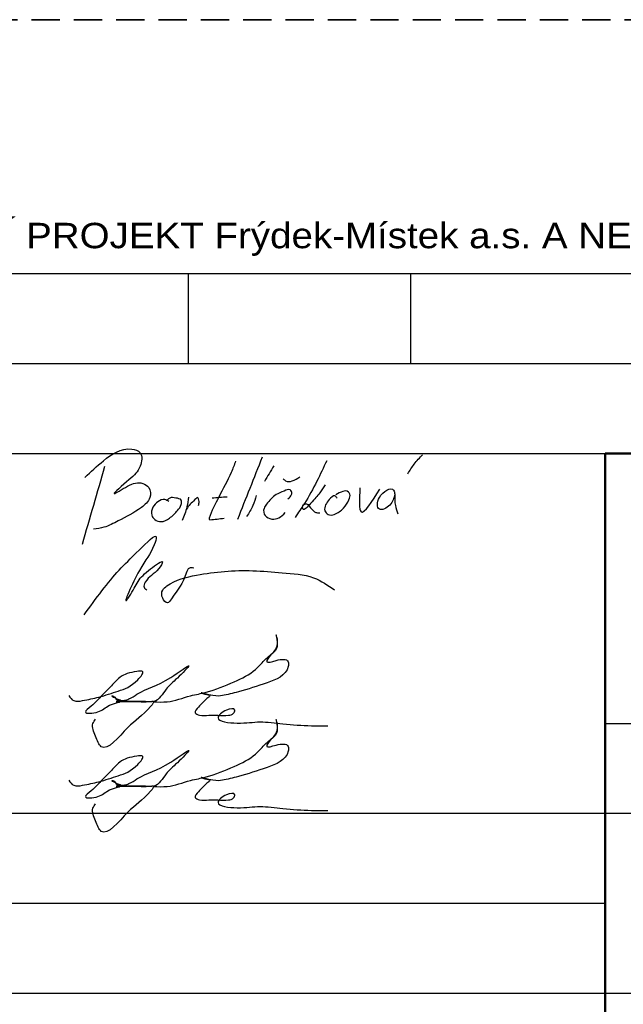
# Paper-space layout 'Layout1' of a CAD drawing. Extents: x -2 to 1033, y -36 to 596.
# Tile 25 of 60: x 737 to 779, y 45 to 115. Entities that reach past the tile are written whole.
import ezdxf

# ---------------------------------------------------------------- set-up
doc = ezdxf.new("R2010")
doc.units = 0
doc.linetypes.add('SKRYTÁOK1', pattern=[3, 2, -1])
doc.layers.get('0').update_dxf_attribs({"linetype": 'CONTINUOUS'})
doc.layers.add('RAZITKO_HP', color=222, linetype='CONTINUOUS')
doc.layers.add('SS PODPIS', color=1, linetype='CONTINUOUS')
doc.layers.add('SS_TEXT35', color=2, linetype='CONTINUOUS', lineweight=35)
doc.styles.add('RAZITKO_HP_ARIAL', font='arial.ttf')

# ---------------------------------------------------------------- blocks, each defined once
blk = doc.blocks.new('text_HP')
at = {"layer": 'RAZITKO_HP', "lineweight": 25}
blk.add_line((-177, 94.25), (-5, 94.25), dxfattribs=at)
at = {"layer": 'RAZITKO_HP', "lineweight": 18, "style": 'RAZITKO_HP_ARIAL', "width": 1.085}
blk.add_text('"DOKUMENTACE JE DUŠEVNÍM MAJETKEM FIRMY HUTNÍ PROJEKT Frýdek-Místek a.s. A NESMÍ BÝT POUŽITA BEZ JEJÍHO VĚDOMÍ."', height=1.8, dxfattribs=at).set_placement((-177, 96.05))
blk = doc.blocks.new('podpis1')
at = {"layer": 'SS PODPIS', "color": 18, "true_color": 0x000000}
for points in [[(0.155, 3.806), (1.471, 4.986), (3.479, 5.812), (4.07, 5.559), (4.07, 4.599), (3.277, 3.638), (2.23, 2.661), (3.175, 3.183), (4.255, 3.385), (4.677, 3.082), (4.755, 2.377), (4.155, 1.682), (2.515, 0.718), (1.502, 0.272), (0.768, 0.13)], [(10.833, 4.961), (10.517, 4.159), (9.632, 2.407), (8.953, 0.915), (8.948, 0.897), (8.997, 0.809), (9.008, 0.809), (10.021, 0.92)], [(12.707, 5.232), (10.962, 0.832)], [(17.28, 4.989), (16.584, 3.536), (15.698, 1.952), (15.045, 0.974)], [(23.029, 4.069), (23.484, 4.75), (24.07, 5.418)], [(1.555, 4.582), (-0.047, -0.946)], [(13.531, 4.617), (12.875, 3.52)], [(14.2, 3.709), (14.373, 3.569), (15.381, 3.838)], [(14.532, 2.282), (14.793, 2.584), (14.793, 2.803), (14.684, 2.929), (14.271, 2.843), (13.694, 2.584), (13.022, 1.913), (12.841, 1.614), (12.921, 1.096), (13.397, 0.858), (13.895, 0.938), (14.345, 1.308)], [(17.175, 3.287), (16.796, 2.715), (16.137, 1.958), (15.596, 1.577), (15.596, 1.792), (15.851, 1.938), (16.05, 1.77), (16.423, 1.378), (16.622, 1.298), (16.796, 1.298)], [(18.023, 2.333), (17.863, 2.492), (17.465, 2.233), (17.207, 1.866), (17.155, 1.439), (17.375, 1.183), (17.816, 1.183), (18.465, 1.635), (18.858, 2.224), (18.918, 2.63), (18.82, 2.768), (17.923, 2.568)], [(19.636, 3.074), (19.725, 1.361), (21.044, 2.964)], [(22.107, 2.614), (22.018, 2.894), (21.012, 2.391), (21.012, 1.545), (21.744, 1.85), (22.107, 2.614)], [(6.112, 2.091), (5.813, 2.237), (5.326, 2.084), (4.978, 1.688), (4.888, 1.132), (5.104, 0.831), (5.549, 0.671), (6.147, 0.921), (6.717, 1.463), (6.981, 1.887), (6.981, 2.186), (6.585, 2.345), (6.168, 2.345), (5.987, 2.193)], [(7.482, 2.415), (7.378, 1.713), (7.051, 0.741)], [(8.199, 1.81), (8.248, 2.089), (8.202, 2.293), (8.161, 2.364), (7.944, 2.232), (7.619, 1.9), (7.34, 1.559)], [(9.161, 2.357), (10.233, 2.441)], [(12.295, 2.519), (12.055, 1.809), (11.61, 1.03)], [(22.107, 2.614), (22.145, 1.818), (22.316, 1.224)]]:
    blk.add_spline(points, degree=3, dxfattribs=at)
blk = doc.blocks.new('podpis2')
for points in [[(0.097, 0.059), (2.574, 3.232), (4.011, 4.669), (5.21, 5.573), (5.064, 5.028), (4.011, 3.204), (3.144, 1.148), (3.32, 1.397), (3.919, 2.435), (4.81, 3.326), (5.659, 3.816), (5.384, 3.34), (4.432, 2.387), (4.342, 2.018), (4.531, 1.838)], [(7.862, 3.385), (7.554, 3.385), (7.339, 3.012), (6.297, 1.208), (5.999, 0.91), (5.665, 1.244), (5.665, 1.819), (5.966, 2.12), (8.063, 2.876), (12.041, 3.197), (14.13, 3.05), (16.353, 2.689), (17.843, 1.829)]]:
    blk.add_spline(points, degree=3)
blk = doc.blocks.new('podpis3')
for points in [[(5.017, 0.906), (5.974, 0.906), (7.633, 1.328), (8.744, 1.58), (10.727, 2.325), (12.245, 3.202), (12.98, 3.937), (13.669, 4.626), (13.806, 5.192), (13.705, 5.649), (13.735, 4.675), (13.314, 4.225), (13.036, 3.743), (13.695, 3.832), (14.553, 3.743), (14.553, 3.394), (13.056, 2.254), (11.023, 1.61), (9.898, 1.343), (9.223, 1.343), (8.408, 1.526), (8.661, 1.441), (9.002, 1.329), (8.803, 1.13), (8.192, 0.519), (7.965, 0.125), (8.268, -0.05), (8.942, -0.05), (9.561, -0.05), (10.32, -0.05), (10.691, 0.088), (10.77, 0.318), (10.194, 0.318), (9.594, -0.228), (10.937, -0.602), (12.556, -0.523), (14.177, -0.655), (16.198, -0.792), (17.351, -0.792)], [(-0.992, 1.34), (-0.635, 0.984), (-0.015, 0.984), (1.147, 1.239), (2.505, 1.659), (3.902, 2.465), (4.243, 3.056), (3.836, 3.056), (2.631, 2.624), (1.946, 1.938), (1.379, 1.371), (0.595, 0.587), (0.189, 0.181), (1.077, 0.181), (1.9, 0.656), (2.734, 0.977), (2.27, 1.175), (2.08, 1.322), (2.141, 1.322), (2.358, 1.105), (2.954, 1.008), (3.276, 1.105), (3.843, 1.433), (6.237, 2.624), (7.52, 3.447), (6.704, 2.586), (5.905, 1.788), (5.037, 0.92), (4.438, 0.92), (3.64, 0.92), (3.038, 0.92), (2.365, 0.92), (3.248, 0.92), (3.99, 0.92), (4.704, 0.92), (5.012, 0.92), (4.827, 0.599), (3.171, -0.942), (1.315, -2.278), (0.916, -1.536), (0.727, -0.636), (0.906, -0.325)]]:
    blk.add_spline(points, degree=3)
blk = doc.blocks.new('podpis4')
for points in [[(5.017, 0.906), (5.974, 0.906), (7.633, 1.328), (8.744, 1.58), (10.727, 2.325), (12.245, 3.202), (12.98, 3.937), (13.669, 4.626), (13.806, 5.192), (13.705, 5.649), (13.735, 4.675), (13.314, 4.225), (13.036, 3.743), (13.695, 3.832), (14.553, 3.743), (14.553, 3.394), (13.056, 2.254), (11.023, 1.61), (9.898, 1.343), (9.223, 1.343), (8.408, 1.526), (8.661, 1.441), (9.002, 1.329), (8.803, 1.13), (8.192, 0.519), (7.965, 0.125), (8.268, -0.05), (8.942, -0.05), (9.561, -0.05), (10.32, -0.05), (10.691, 0.088), (10.77, 0.318), (10.194, 0.318), (9.594, -0.228), (10.937, -0.602), (12.556, -0.523), (14.177, -0.655), (16.198, -0.792), (17.351, -0.792)], [(-0.992, 1.34), (-0.635, 0.984), (-0.015, 0.984), (1.147, 1.239), (2.505, 1.659), (3.902, 2.465), (4.243, 3.056), (3.836, 3.056), (2.631, 2.624), (1.946, 1.938), (1.379, 1.371), (0.595, 0.587), (0.189, 0.181), (1.077, 0.181), (1.9, 0.656), (2.734, 0.977), (2.27, 1.175), (2.08, 1.322), (2.141, 1.322), (2.358, 1.105), (2.954, 1.008), (3.276, 1.105), (3.843, 1.433), (6.237, 2.624), (7.52, 3.447), (6.704, 2.586), (5.905, 1.788), (5.037, 0.92), (4.438, 0.92), (3.64, 0.92), (3.038, 0.92), (2.365, 0.92), (3.248, 0.92), (3.99, 0.92), (4.704, 0.92), (5.012, 0.92), (4.827, 0.599), (3.171, -0.942), (1.315, -2.278), (0.916, -1.536), (0.727, -0.636), (0.906, -0.325)]]:
    blk.add_spline(points, degree=3)

psp = doc.layouts.get("Layout1")

# ---------------------------------------------------------------- linework, layer by layer
at = {"layer": 'RAZITKO_HP', "lineweight": 25}
for p, q in [((748.5, 90.875), (748.5, 97.25)), ((764.25, 90.875), (764.25, 97.25)), ((661, 90.875), (833, 90.875)), ((661, 84.5), (778, 84.5)), ((778, 65.375), (833, 65.375)), ((661, 59), (778, 59)), ((778, 59), (833, 59)), ((661, 52.625), (778, 52.625)), ((661, 46.25), (778, 46.25)), ((778, 46.25), (833, 46.25))]:
    psp.add_line(p, q, dxfattribs=at)
at = {"layer": 'RAZITKO_HP', "lineweight": 50}
for q in [(833, 84.5), (778, 8)]:
    psp.add_line((778, 84.5), q, dxfattribs=at)
at = {"layer": 'SS_TEXT35', "linetype": 'SKRYTÁOK1'}
psp.add_line((713.3734, 115.2473), (793.3734, 115.2473), dxfattribs=at)

# ---------------------------------------------------------------- block references
at = {"layer": 'RAZITKO_HP'}
for name, p in [('text_HP', (838, 3)), ('podpis1', (741, 79)), ('podpis2', (741, 73)), ('podpis3', (741, 66)), ('podpis4', (741, 60))]:
    psp.add_blockref(name, p, dxfattribs=at)

doc.saveas('drawing.dxf')
